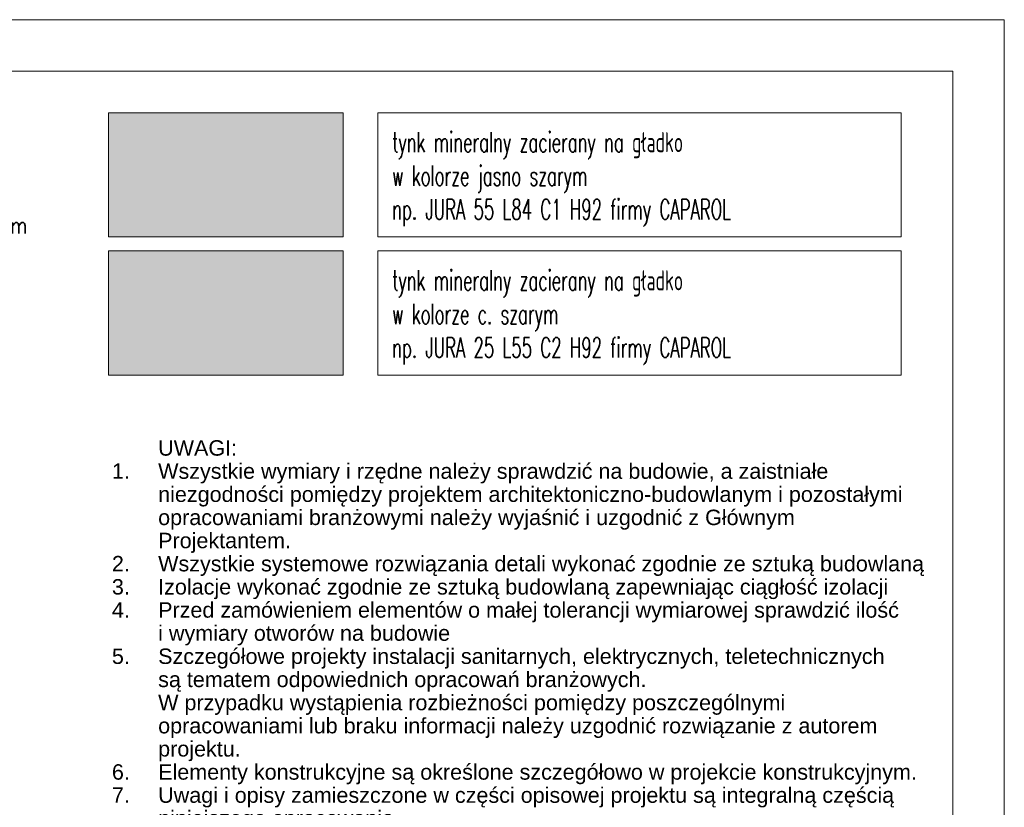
# Model space of a CAD drawing. Header units: millimetres. Extents: x 8949 to 18258, y -1077 to 30686.
# Tile 81 of 89: x 17183 to 18141, y 26014 to 26780. Entities that reach past the tile are written whole.
import ezdxf

# ---------------------------------------------------------------- set-up
doc = ezdxf.new("R2010")
doc.units = ezdxf.units.MM
for name, color, linetype, lineweight in [('0A_OPISY POM', 7, 'Continuous', 9), ('0A_UWAGI', 7, 'Continuous', 9), ('0Z_OPISY', 7, 'Continuous', 9), ('A_WIDOK', 40, 'Continuous', 15)]:
    doc.layers.add(name, color=color, linetype=linetype, lineweight=lineweight)
doc.styles.add('1', font='simplex.shx', dxfattribs={"width": 0.6})
doc.styles.add('ARIAL 2', font='ARIALN.TTF')
doc.styles.add('m1_romans', font='romans.shx', dxfattribs={"width": 0.8})

msp = doc.modelspace()

# ---------------------------------------------------------------- hatches: boundary and pattern name
at = {"layer": 'A_WIDOK', "true_color": 0xe3e0de}
msp.add_hatch(color=254, dxfattribs=at).paths.add_polyline_path([(17269.79, 26689.57), (17269.79, 26568.85), (17498.05, 26568.85), (17498.05, 26689.57)])
at = {"layer": 'A_WIDOK', "true_color": 0x48433d}
msp.add_hatch(color=49, dxfattribs=at).paths.add_polyline_path([(17269.79, 26555.16), (17269.79, 26434.45), (17498.05, 26434.45), (17498.05, 26555.16)])

# ---------------------------------------------------------------- linework, layer by layer
at = {"layer": '0Z_OPISY'}
for points in [[(12242.45, 23810), (18141.32, 23810), (18141.32, 26780), (12242.45, 26780)], [(12292.45, 23860), (18091.32, 23860), (18091.32, 26730), (12292.45, 26730)], [(17269.79, 26689.57), (17498.05, 26689.57), (17498.05, 26568.85), (17269.79, 26568.85)], [(17531.8, 26689.57), (18041, 26689.57), (18041, 26568.85), (17531.8, 26568.85)], [(17269.79, 26555.16), (17498.05, 26555.16), (17498.05, 26434.45), (17269.79, 26434.45)], [(17531.8, 26555.16), (18041, 26555.16), (18041, 26434.45), (17531.8, 26434.45)]]:
    msp.add_lwpolyline(points, close=True, dxfattribs=at)

# ---------------------------------------------------------------- texts
at = {"layer": '0A_OPISY POM', "color": 3, "insert": (17253.46, 26433.35), "char_height": 16, "width": 701.2785, "attachment_point": 9, "style": 'm1_romans'}
msp.add_mtext('\\pxi-1.4,l1.4,ql,t2.0125;UWAGI:\\P-^Iwszystkie elewacje należy omłotkować i skuć wszystkie elementy kruche i odspojone\\P-^Inależy zdemontować wszystkie rynny i rury spustowe oraz obróbki blacharskie i zastosować nowe z blachy cynkowo-tytanowej gr.0.7mm w kolorze patyna grafit\\P- należy stosować pełny/kompletny system izolacji termicznych NRO - nierozprzestrzeniający ognia\\P- docieplenie attyki, nadproży, ościeży okiennych - systemowe/ wykonać zgodnie z systemem dociepleń', dxfattribs=at)
at = {"layer": '0A_UWAGI', "insert": (17272.95, 26371.1), "char_height": 15, "width": 772.2617, "attachment_point": 1, "line_spacing_factor": 0.9, "style": 'ARIAL 2'}
msp.add_mtext('\\pxi-3,l3,t3;{\\fArial|b0|i0|c238|p34;\xa0\xa0 ^IUWAGI:\\P1. ^IWszystkie wymiary i rzędne należy sprawdzić na budowie, a zaistniałe niezgodności pomiędzy projektem architektoniczno-budowlanym i pozostałymi opracowaniami branżowymi należy wyjaśnić i uzgodnić z Głównym Projektantem.\\P2. ^IWszystkie systemowe rozwiązania detali wykonać zgodnie ze sztuką budowlaną\\P3.^IIzolacje wykonać zgodnie ze sztuką budowlaną zapewniając ciągłość izolacji\\P4. ^IPrzed zamówieniem elementów o małej tolerancji wymiarowej sprawdzić ilość i wymiary otworów na budowie\\P5. ^ISzczegółowe projekty instalacji sanitarnych, elektrycznych, teletechnicznych są tematem odpowiednich opracowań branżowych. \\P   ^IW przypadku wystąpienia rozbieżności pomiędzy poszczególnymi opracowaniami lub braku informacji należy uzgodnić rozwiązanie z autorem projektu.\\P6. ^IElementy konstrukcyjne są określone szczegółowo w projekcie konstrukcyjnym.\\P7. ^IUwagi i opisy zamieszczone w części opisowej projektu są integralną częścią niniejszego opracowania.\\P8.\xa0^IZabezpieczenia pożarowe wykonać wg opisu technicznego, wszystkie elementy drewniane należy zabezpieczyć do klasy NRO\\P9.\xa0^IZmiany materiałów budowlanych, wykończeniowych, technologii czy urządzeń mogą być wprowadzane jedynie za pisemną zgodą Autora projektu.\\P10. ^IWszelkie materiały użyte w projekcie, rozwiązania techniczne i urządzenia muszą odpowiadać normom bezpieczeństwa ppoż. i bhp; posiadać odpowiednie atesty i aprobaty do stosowania w budownictwie.\\P11. ^IWszystkie wymienione w projekcie nazwy producentów, firm, zastosowanych wyrobów należy traktować jako modelowe. Można zastosować inne rozwiązania pod warunkiem że będą równoważne i uzgodnione z Autorem projektu.\\P12. ^IWszelkie elementy wykończenia i kolorystyki należy uzgadniać z Autorem projektu.\\P13. ^IProwadzenie poszczególnych instalacji oraz lokalizacja urządzeń zgodnie z projektami branżowymi oraz opisem technicznym.}', dxfattribs=at)
at = {"layer": '0Z_OPISY', "char_height": 19.6, "width": 577.9921, "attachment_point": 5, "style": '1'}
for s, insert in [('\\pxql;tynk mineralny zacierany na gładko\\Pw kolorze jasno szarym\\Pnp. JURA 55 L84 C1 H92 firmy CAPAROL', (17834.72, 26625.04)), ('\\pxql;tynk mineralny zacierany na gładko\\Pw kolorze c. szarym\\Pnp. JURA 25 L55 C2 H92 firmy CAPAROL', (17834.72, 26490.63))]:
    msp.add_mtext(s, dxfattribs=dict(at, insert=insert))

doc.saveas('drawing.dxf')
